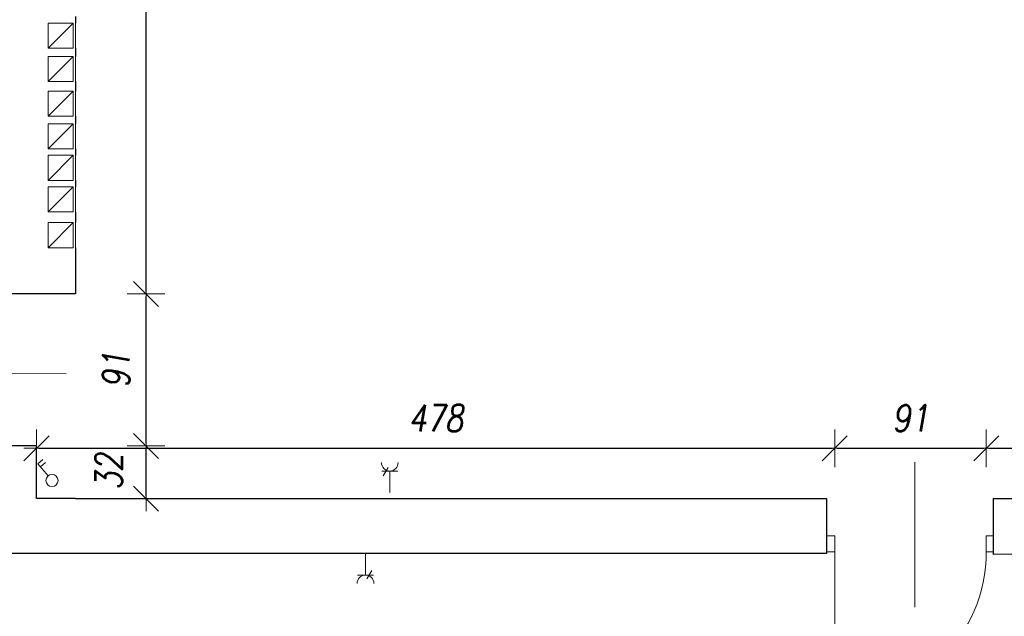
# Model space of a CAD drawing. Header units: millimetres. Extents: x -60479 to 14193, y -32440 to 949.
# Tile 34 of 68: x -34708 to -28816, y -8543 to -4974. Entities that reach past the tile are written whole.
import ezdxf

# ---------------------------------------------------------------- set-up
doc = ezdxf.new("R2010")
doc.units = ezdxf.units.MM
doc.header["$LTSCALE"] = 8
doc.layers.get('Defpoints').update_dxf_attribs({"lineweight": 0})
for name, color, linetype, lineweight in [('A_DIMEN', 7, 'Continuous', 0), ('instalacje', 6, 'Continuous', 0), ('OTWARCIE WENTYLACJI', 255, 'Continuous', 0), ('parter_dzwi i okna', 3, 'Continuous', 0), ('parter_rzut', 7, 'Continuous', 30), ('wymiarowanie', 4, 'Continuous', 0)]:
    doc.layers.add(name, color=color, linetype=linetype, lineweight=lineweight)
doc.styles.add('ROMANS1', font='romans.shx', dxfattribs={"width": 0.8, "oblique": 10})
doc.dimstyles.new('NARCH100', dxfattribs={"dimscale": 100, "dimtxt": 1.6, "dimasz": 0.15, "dimexe": 0, "dimexo": 0, "dimgap": 1, "dimtad": 1, "dimdec": 0, "dimlfac": 0.1, "dimrnd": 1, "dimdsep": 46, "dimtxsty": 'ROMANS1', "dimblk": 'wym', "dimcen": -1.5, "dimse1": 1, "dimse2": 1, "dimclrd": 4, "dimclre": 4, "dimclrt": 3, "dimadec": 0, "dimazin": 0, "dimtfac": 0.04, "dimtdec": 0, "dimtmove": 2, "dimatfit": 3, "dimldrblk": 'wym', "dimfxl": 0, "dimtolj": 1, "dimarcsym": 0})

# ---------------------------------------------------------------- blocks, each defined once
blk = doc.blocks.new('wym')
at = {"layer": 'A_DIMEN', "color": 4, "ltscale": 100}
for p, q in [((-5, -5), (5, 5)), ((0, -7.5), (0, 7.5)), ((-5, 0), (5, 0))]:
    blk.add_line(p, q, dxfattribs=at)
blk = doc.blocks.new('*D679')
at = {"layer": 'Defpoints', "color": 0, "transparency": 16777216}
for p in [(-29830.3, -7538.1), (-34607.2, -7839.5), (-29830.3, -8062.3)]:
    blk.add_point(p, dxfattribs=at)
at = {"layer": 'instalacje', "color": 4, "lineweight": -2, "transparency": 16777216}
blk.add_line((-34592.2, -7538.1), (-29845.3, -7538.1), dxfattribs=at)
at = {"layer": 'instalacje', "color": 4, "lineweight": -2, "transparency": 16777216, "xscale": 15, "yscale": 15, "zscale": 15, "rotation": 179.9999999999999}
blk.add_blockref('wym', (-34607.2, -7538.1), dxfattribs=at)
at = {"layer": 'instalacje', "color": 4, "lineweight": -2, "transparency": 16777216, "xscale": 15, "yscale": 15, "zscale": 15}
blk.add_blockref('wym', (-29830.3, -7538.1), dxfattribs=at)
at = {"layer": 'instalacje', "color": 3, "transparency": 16777216, "insert": (-32218.8, -7358.1), "char_height": 160, "attachment_point": 5, "style": 'ROMANS1'}
blk.add_mtext('\\A1;478', dxfattribs=at)
blk = doc.blocks.new('*D680')
at = {"layer": 'Defpoints', "color": 0, "transparency": 16777216}
for p in [(-28923.8, -7538.1), (-29830.3, -8062.3), (-28923.8, -8062.3)]:
    blk.add_point(p, dxfattribs=at)
at = {"layer": 'instalacje', "color": 4, "lineweight": -2, "transparency": 16777216}
blk.add_line((-29815.3, -7538.1), (-28938.8, -7538.1), dxfattribs=at)
at = {"layer": 'instalacje', "color": 4, "lineweight": -2, "transparency": 16777216, "xscale": 15, "yscale": 15, "zscale": 15, "rotation": 179.9999999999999}
blk.add_blockref('wym', (-29830.3, -7538.1), dxfattribs=at)
at = {"layer": 'instalacje', "color": 4, "lineweight": -2, "transparency": 16777216, "xscale": 15, "yscale": 15, "zscale": 15}
blk.add_blockref('wym', (-28923.8, -7538.1), dxfattribs=at)
at = {"layer": 'instalacje', "color": 3, "transparency": 16777216, "insert": (-29377.1, -7358.1), "char_height": 160, "attachment_point": 5, "style": 'ROMANS1'}
blk.add_mtext('\\A1;91', dxfattribs=at)
blk = doc.blocks.new('*D681')
at = {"layer": 'Defpoints', "color": 0, "transparency": 16777216}
for p in [(-25503.4, -7538.1), (-28923.8, -8062.3), (-25503.4, -8062.3)]:
    blk.add_point(p, dxfattribs=at)
at = {"layer": 'instalacje', "color": 4, "lineweight": -2, "transparency": 16777216}
blk.add_line((-28908.8, -7538.1), (-25518.4, -7538.1), dxfattribs=at)
at = {"layer": 'instalacje', "color": 4, "lineweight": -2, "transparency": 16777216, "xscale": 15, "yscale": 15, "zscale": 15, "rotation": 179.9999999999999}
blk.add_blockref('wym', (-28923.8, -7538.1), dxfattribs=at)
at = {"layer": 'instalacje', "color": 4, "lineweight": -2, "transparency": 16777216, "xscale": 15, "yscale": 15, "zscale": 15}
blk.add_blockref('wym', (-25503.4, -7538.1), dxfattribs=at)
at = {"layer": 'instalacje', "color": 3, "transparency": 16777216, "insert": (-27213.6, -7358.1), "char_height": 160, "attachment_point": 5, "style": 'ROMANS1'}
blk.add_mtext('\\A1;342', dxfattribs=at)
blk = doc.blocks.new('*D687')
at = {"layer": 'Defpoints', "color": 0, "transparency": 16777216}
for p in [(-34607.2, -7524), (-33951.1, -7524), (-34607.2, -7839.5)]:
    blk.add_point(p, dxfattribs=at)
at = {"layer": 'instalacje', "color": 4, "lineweight": -2, "transparency": 16777216}
blk.add_line((-33951.1, -7824.5), (-33951.1, -7539), dxfattribs=at)
at = {"layer": 'instalacje', "color": 4, "lineweight": -2, "transparency": 16777216, "xscale": 15, "yscale": 15, "zscale": 15}
for p, rotation in [((-33951.1, -7524), 90), ((-33951.1, -7839.5), 270)]:
    blk.add_blockref('wym', p, dxfattribs=dict(at, rotation=rotation))
at = {"layer": 'instalacje', "color": 3, "transparency": 16777216, "insert": (-34174.6, -7678.7), "char_height": 160, "attachment_point": 5, "rotation": 90, "style": 'ROMANS1'}
blk.add_mtext('\\A1;32', dxfattribs=at)
blk = doc.blocks.new('*D688')
at = {"layer": 'Defpoints', "color": 0, "transparency": 16777216}
for p in [(-34373.3, -6614.7), (-33951.1, -6614.7), (-34607.2, -7524)]:
    blk.add_point(p, dxfattribs=at)
at = {"layer": 'instalacje', "color": 4, "lineweight": -2, "transparency": 16777216}
blk.add_line((-33951.1, -7509), (-33951.1, -6629.7), dxfattribs=at)
at = {"layer": 'instalacje', "color": 4, "lineweight": -2, "transparency": 16777216, "xscale": 15, "yscale": 15, "zscale": 15}
for p, rotation in [((-33951.1, -6614.7), 90), ((-33951.1, -7524), 270)]:
    blk.add_blockref('wym', p, dxfattribs=dict(at, rotation=rotation))
at = {"layer": 'instalacje', "color": 3, "transparency": 16777216, "insert": (-34131.1, -7069.3), "char_height": 160, "attachment_point": 5, "rotation": 90, "style": 'ROMANS1'}
blk.add_mtext('\\A1;91', dxfattribs=at)
blk = doc.blocks.new('*D689')
at = {"layer": 'Defpoints', "color": 0, "transparency": 16777216}
for p in [(-34373.3, -2228.3), (-33951.1, -2228.3), (-34373.3, -6614.7)]:
    blk.add_point(p, dxfattribs=at)
at = {"layer": 'instalacje', "color": 4, "lineweight": -2, "transparency": 16777216}
blk.add_line((-33951.1, -6599.7), (-33951.1, -2243.3), dxfattribs=at)
at = {"layer": 'instalacje', "color": 4, "lineweight": -2, "transparency": 16777216, "xscale": 15, "yscale": 15, "zscale": 15}
for p, rotation in [((-33951.1, -2228.3), 90), ((-33951.1, -6614.7), 270)]:
    blk.add_blockref('wym', p, dxfattribs=dict(at, rotation=rotation))
at = {"layer": 'instalacje', "color": 3, "transparency": 16777216, "insert": (-34165.1, -4630.6), "char_height": 160, "attachment_point": 5, "rotation": 90, "style": 'ROMANS1'}
blk.add_mtext('\\A1;439', dxfattribs=at)
blk = doc.blocks.new('*D636')
at = {"layer": 'Defpoints', "color": 0, "transparency": 16777216}
for p in [(-36619.9, -7928.9), (-29830.3, -8157.1), (-29830.3, -9200.1)]:
    blk.add_point(p, dxfattribs=at)
at = {"layer": 'instalacje', "color": 4, "lineweight": -2, "transparency": 16777216}
blk.add_line((-36604.9, -9200.1), (-29845.3, -9200.1), dxfattribs=at)
at = {"layer": 'instalacje', "color": 4, "lineweight": -2, "transparency": 16777216, "xscale": 15, "yscale": 15, "zscale": 15, "rotation": 179.9999999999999}
blk.add_blockref('wym', (-36619.9, -9200.1), dxfattribs=at)
at = {"layer": 'instalacje', "color": 4, "lineweight": -2, "transparency": 16777216, "xscale": 15, "yscale": 15, "zscale": 15}
blk.add_blockref('wym', (-29830.3, -9200.1), dxfattribs=at)
at = {"layer": 'instalacje', "color": 3, "transparency": 16777216, "insert": (-33225.1, -9020.1), "char_height": 160, "attachment_point": 5, "style": 'ROMANS1'}
blk.add_mtext('\\A1;679', dxfattribs=at)
blk = doc.blocks.new('*D637')
at = {"layer": 'Defpoints', "color": 0, "transparency": 16777216}
for p in [(-29830.3, -8157.1), (-28923.8, -8157.1), (-28923.8, -9200.1)]:
    blk.add_point(p, dxfattribs=at)
at = {"layer": 'instalacje', "color": 4, "lineweight": -2, "transparency": 16777216}
blk.add_line((-29815.3, -9200.1), (-28938.8, -9200.1), dxfattribs=at)
at = {"layer": 'instalacje', "color": 4, "lineweight": -2, "transparency": 16777216, "xscale": 15, "yscale": 15, "zscale": 15, "rotation": 179.9999999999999}
blk.add_blockref('wym', (-29830.3, -9200.1), dxfattribs=at)
at = {"layer": 'instalacje', "color": 4, "lineweight": -2, "transparency": 16777216, "xscale": 15, "yscale": 15, "zscale": 15}
blk.add_blockref('wym', (-28923.8, -9200.1), dxfattribs=at)
at = {"layer": 'instalacje', "color": 3, "transparency": 16777216, "insert": (-29377.1, -9020.1), "char_height": 160, "attachment_point": 5, "style": 'ROMANS1'}
blk.add_mtext('\\A1;91', dxfattribs=at)
blk = doc.blocks.new('*D638')
at = {"layer": 'Defpoints', "color": 0, "transparency": 16777216}
for p in [(-28923.8, -8157.1), (-25503.4, -8157.1), (-25503.4, -9200.1)]:
    blk.add_point(p, dxfattribs=at)
at = {"layer": 'instalacje', "color": 4, "lineweight": -2, "transparency": 16777216}
blk.add_line((-28908.8, -9200.1), (-25518.4, -9200.1), dxfattribs=at)
at = {"layer": 'instalacje', "color": 4, "lineweight": -2, "transparency": 16777216, "xscale": 15, "yscale": 15, "zscale": 15, "rotation": 179.9999999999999}
blk.add_blockref('wym', (-28923.8, -9200.1), dxfattribs=at)
at = {"layer": 'instalacje', "color": 4, "lineweight": -2, "transparency": 16777216, "xscale": 15, "yscale": 15, "zscale": 15}
blk.add_blockref('wym', (-25503.4, -9200.1), dxfattribs=at)
at = {"layer": 'instalacje', "color": 3, "transparency": 16777216, "insert": (-27213.6, -9020.1), "char_height": 160, "attachment_point": 5, "style": 'ROMANS1'}
blk.add_mtext('\\A1;342', dxfattribs=at)

msp = doc.modelspace()

# ---------------------------------------------------------------- linework, layer by layer
at = {"layer": 'instalacje'}
for p, q in [((-34537.7, -5143.8), (-34387.2, -4993.4)), ((-34387.2, -4993.4), (-34537.7, -4993.4)), ((-34537.7, -4993.4), (-34537.7, -5143.8)), ((-34387.2, -5143.8), (-34387.2, -4993.4)), ((-34537.7, -5143.8), (-34387.2, -5143.8)), ((-34537.7, -5343.8), (-34387.2, -5193.4)), ((-34387.2, -5193.4), (-34537.7, -5193.4)), ((-34537.7, -5193.4), (-34537.7, -5343.8)), ((-34387.2, -5343.8), (-34387.2, -5193.4)), ((-34537.7, -5343.8), (-34387.2, -5343.8)), ((-34537.7, -5551.8), (-34387.2, -5401.4)), ((-34387.2, -5401.4), (-34537.7, -5401.4)), ((-34537.7, -5401.4), (-34537.7, -5551.8)), ((-34387.2, -5551.8), (-34387.2, -5401.4)), ((-34537.7, -5551.8), (-34387.2, -5551.8)), ((-34537.7, -5746.1), (-34387.2, -5595.8)), ((-34387.2, -5595.8), (-34537.7, -5595.8)), ((-34537.7, -5595.8), (-34537.7, -5746.1)), ((-34387.2, -5746.1), (-34387.2, -5595.8)), ((-34537.7, -5746.1), (-34387.2, -5746.1)), ((-34537.7, -5935), (-34387.2, -5784.6)), ((-34387.2, -5784.6), (-34537.7, -5784.6)), ((-34537.7, -5784.6), (-34537.7, -5935)), ((-34387.2, -5935), (-34387.2, -5784.6)), ((-34537.7, -5935), (-34387.2, -5935)), ((-34537.7, -6123.7), (-34387.2, -5973.4)), ((-34387.2, -5973.4), (-34537.7, -5973.4)), ((-34537.7, -5973.4), (-34537.7, -6123.7)), ((-34387.2, -6123.7), (-34387.2, -5973.4)), ((-34537.7, -6123.7), (-34387.2, -6123.7)), ((-34537.7, -6337.9), (-34387.2, -6187.5)), ((-34387.2, -6187.5), (-34537.7, -6187.5)), ((-34537.7, -6187.5), (-34537.7, -6337.9)), ((-34387.2, -6337.9), (-34387.2, -6187.5)), ((-34537.7, -6337.9), (-34387.2, -6337.9)), ((-34598.8, -7630.8), (-34568.6, -7605.5)), ((-34537.9, -7703.5), (-34598.8, -7630.8)), ((-34583.6, -7649), (-34553.4, -7623.7))]:
    msp.add_line(p, q, dxfattribs=at)
for points in [[(-32501.9, -7652.5), (-32531.8, -7702.2)], [(-32541.2, -7674), (-32445.3, -7674)], [(-32493.2, -7674), (-32493.2, -7802.1)], [(-32638.4, -8296.9), (-32638.4, -8168.9)], [(-32590.5, -8296.9), (-32686.4, -8296.9)], [(-32629.8, -8318.5), (-32599.9, -8268.8)]]:
    msp.add_lwpolyline(points, dxfattribs=at)
msp.add_circle((-34514.2, -7731), 36.2, dxfattribs=at)
for centre, start, end in [((-32493.2, -7623.8), 180, 360), ((-32638.4, -8347.1), 360, 180)]:
    msp.add_arc(centre, 50.2, start, end, dxfattribs=at)
at = {"layer": 'OTWARCIE WENTYLACJI'}
for points in [[(-34373.3, -5143.8), (-34373.3, -4993.4)], [(-34373.3, -5343.8), (-34373.3, -5193.4)], [(-34373.3, -5551.8), (-34373.3, -5401.4)], [(-34373.3, -5746.1), (-34373.3, -5595.8)], [(-34373.3, -5935), (-34373.3, -5784.6)], [(-34373.3, -6123.7), (-34373.3, -5973.4)], [(-34373.3, -6337.9), (-34373.3, -6187.5)]]:
    msp.add_lwpolyline(points, dxfattribs=at)
at = {"layer": 'parter_dzwi i okna'}
for points in [[(-29830.3, -8062.3), (-29880.5, -8062.3)], [(-29830.3, -8062.3), (-29830.3, -8157.1)], [(-28923.8, -8157.1), (-28923.8, -8062.3)], [(-28923.8, -8062.3), (-28882.2, -8062.3)], [(-29830.3, -8157.1), (-29880.5, -8157.1)], [(-29830.3, -8157.1), (-29830.3, -9063.5)], [(-28923.8, -8157.1), (-28882.2, -8157.1)]]:
    msp.add_lwpolyline(points, dxfattribs=at)
msp.add_arc((-29830.3, -8157.1), 906.5, 270, 0, dxfattribs=at)
at = {"layer": 'parter_rzut'}
for q in [(-25550.4, -7821.6), (-28882.2, -8173.1)]:
    msp.add_line((-28882.2, -7839.5), q, dxfattribs=at)
for points in [[(-34373.3, -4953.7), (-34373.3, -4993.4)], [(-34373.3, -5143.8), (-34373.3, -5193.4)], [(-34373.3, -5343.8), (-34373.3, -5401.4)], [(-34373.3, -5551.8), (-34373.3, -5595.8)], [(-34373.3, -5746.1), (-34373.3, -5784.6)], [(-34373.3, -5935), (-34373.3, -5973.4)], [(-34373.3, -6123.7), (-34373.3, -6187.5)], [(-34373.3, -6337.9), (-34373.3, -6614.7)], [(-34373.3, -6614.7), (-34795.3, -6614.7)], [(-29880.5, -8167.7), (-32582.3, -8167.7), (-36570, -8167.7), (-36570, -7825.2), (-36317.6, -7825.2), (-34890.1, -7825.2), (-34890.1, -7524)], [(-34373.3, -7839.5), (-34607.2, -7839.5), (-34607.2, -7524), (-34890.1, -7524)], [(-34373.3, -7839.5), (-34373.3, -7839.5), (-29880.5, -7839.5), (-29880.5, -8167.7)], [(-25548.6, -8166.7), (-28882.2, -8173.1)]]:
    msp.add_lwpolyline(points, dxfattribs=at)
at = {"layer": 'wymiarowanie'}
for points in [[(-35295.9, -7091.5), (-34428.8, -7092.4)], [(-29352, -8488.6), (-29351.1, -7621.5)]]:
    msp.add_lwpolyline(points, dxfattribs=at)

# ---------------------------------------------------------------- dimensions: what is measured, and where the dimension line sits
at = {"layer": 'instalacje'}
for base, p1, p2, picture, middle in [((-33951.1, -2228.3), (-34373.3, -6614.7), (-34373.3, -2228.3), '*D689', (-34165.1, -4630.6)), ((-33951.1, -7524), (-34607.2, -7839.5), (-34607.2, -7524), '*D687', (-34174.6, -7678.7))]:
    dim = msp.add_linear_dim(base=base, p1=p1, p2=p2, angle=90, dimstyle='NARCH100', dxfattribs=at)
    dim.commit()
    dim.dimension.update_dxf_attribs({"geometry": picture, "text_midpoint": middle, "dimtype": 160})
dim = msp.add_linear_dim(base=(-33951.1, -6614.7), p1=(-34607.2, -7524), p2=(-34373.3, -6614.7), angle=90, dimstyle='NARCH100', dxfattribs=at)
dim.commit()
dim.dimension.update_dxf_attribs({"geometry": '*D688', "text_midpoint": (-34131.1, -7069.3)})
for base, p1, p2, picture, middle in [((-29830.3, -7538.1), (-34607.2, -7839.5), (-29830.3, -8062.3), '*D679', (-32218.8, -7358.1)), ((-28923.8, -7538.1), (-29830.3, -8062.3), (-28923.8, -8062.3), '*D680', (-29377.1, -7358.1)), ((-25503.4, -7538.1), (-28923.8, -8062.3), (-25503.4, -8062.3), '*D681', (-27213.6, -7358.1)), ((-29830.3, -9200.1), (-36619.9, -7928.9), (-29830.3, -8157.1), '*D636', (-33225.1, -9020.1)), ((-28923.8, -9200.1), (-29830.3, -8157.1), (-28923.8, -8157.1), '*D637', (-29377.1, -9020.1)), ((-25503.4, -9200.1), (-28923.8, -8157.1), (-25503.4, -8157.1), '*D638', (-27213.6, -9020.1))]:
    dim = msp.add_linear_dim(base=base, p1=p1, p2=p2, dimstyle='NARCH100', dxfattribs=at)
    dim.commit()
    dim.dimension.update_dxf_attribs({"geometry": picture, "text_midpoint": middle})

doc.saveas('drawing.dxf')
